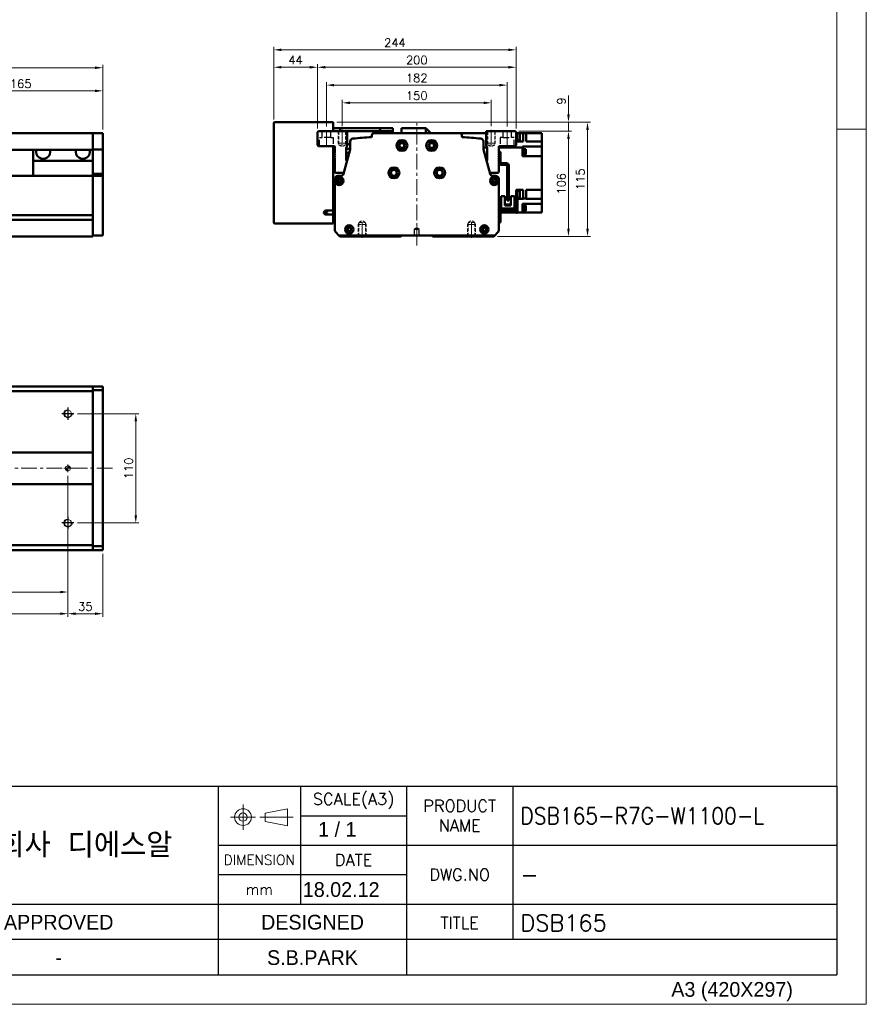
# Model space of a CAD drawing. Header units: millimetres. Extents: x 46891 to 51038, y 6223 to 10291.
# Tile 6 of 7: x 50186 to 51038, y 8529 to 9520. Entities that reach past the tile are written whole.
import ezdxf
from ezdxf.enums import TextEntityAlignment as Align

# ---------------------------------------------------------------- set-up
doc = ezdxf.new("R2010")
doc.units = ezdxf.units.MM
doc.header["$LTSCALE"] = 0.5
for name, pattern in [('CENTER', [50.8, 31.75, -6.35, 6.35, -6.35]), ('HIDDEN', [9.525, 6.35, -3.175]), ('HIDDENX2', [19.05, 12.7, -6.35])]:
    doc.linetypes.add(name, pattern=pattern)
doc.layers.get('0').update_dxf_attribs({"lineweight": 20})
doc.layers.add('1', color=1, linetype='CENTER', lineweight=13)
doc.layers.add('외형선(ISO)', color=7, linetype='Continuous', lineweight=50)
for name, color, linetype in [('2', 2, 'HIDDENX2'), ('3', 3, 'Continuous'), ('C', 1, 'CENTER'), ('DIM', 4, 'Continuous')]:
    doc.layers.add(name, color=color, linetype=linetype)
doc.styles.add('ACISOGDT', font='amgdt.shx')
doc.styles.add('DSR TEXT', font='romans.shx', dxfattribs={"bigfont": 'whgtxt.shx'})
doc.styles.get("Standard").update_dxf_attribs({"font": 'romans.shx', "bigfont": 'whgtxt.shx'})
doc.dimstyles.new('DSR', dxfattribs={"dimscale": 2, "dimtxt": 3, "dimasz": 3, "dimexe": 0.5, "dimexo": 0.5, "dimgap": 0.5, "dimtad": 1, "dimdsep": 46, "dimtxsty": 'Standard', "dimcen": 2.5, "dimclrd": 4, "dimclre": 4, "dimclrt": 2, "dimadec": 0, "dimazin": 2, "dimtfac": 1, "dimtmove": 0, "dimatfit": 3, "dimfxl": 0, "dimlwd": -1, "dimlwe": -1, "dimarcsym": 0})

# ---------------------------------------------------------------- blocks, each defined once
blk = doc.blocks.new('A$C13F00394')
for p, q in [((109.11, 28.14), (105.34, 27.43)), ((105.34, 27.43), (105.34, 26.01)), ((109.11, 25.3), (109.11, 28.14)), ((105.34, 26.01), (109.11, 25.3))]:
    blk.add_line(p, q)
for radius in [1.42, 0.71]:
    blk.add_circle((101.56, 26.76), radius)
at = {"layer": '1'}
for p, q in [((101.56, 28.89), (101.56, 24.63)), ((103.69, 26.76), (99.44, 26.76)), ((104.41, 26.76), (110.04, 26.76))]:
    blk.add_line(p, q, dxfattribs=at)
at = {"layer": '3'}
for p, q in [((0, 32), (202.32, 32)), ((97.32, 32), (97.32, 12)), ((111.32, 32), (111.32, 12)), ((129.32, 32), (129.32, 0)), ((147.32, 32), (147.32, 6)), ((202.32, 32), (202.32, 0)), ((111.32, 27), (129.32, 27)), ((97.32, 22), (202.32, 22)), ((97.32, 17), (129.32, 17)), ((0, 12), (129.32, 12)), ((97.32, 12), (97.32, 0)), ((129.32, 12), (202.32, 12)), ((97.32, 6), (43.43, 6)), ((129.32, 6), (97.32, 6)), ((202.32, 6), (129.32, 6)), ((0, 0), (202.32, 0))]:
    blk.add_line(p, q, dxfattribs=at)
at = {"color": 7, "style": 'ACISOGDT'}
for s, p in [('APPROVED', (70.28, 8.93)), ('DESIGNED', (113.35, 8.93))]:
    blk.add_text(s, height=2.5, dxfattribs=at).set_placement(p, align=Align.MIDDLE_CENTER)
at = {"color": 7, "attachment_point": 5, "style": 'DSR TEXT'}
for s, insert, char_height in [('SCALE(A3)', (120.32, 29.5), 2), ('PRODUCT\\PNAME', (138.32, 27), 2), ('주식회사 디에스알', (70.37, 22), 4.2), ('DIMENSION', (104.32, 19.5), 1.7), ('DATE', (120.32, 19.5), 2), ('DWG.NO', (138.32, 17), 2), ('mm', (104.32, 14.5), 1.8), ('TITLE', (138.32, 8.83), 2)]:
    blk.add_mtext(s, dxfattribs=dict(at, insert=insert, char_height=char_height))
blk = doc.blocks.new('A$C1C1952E1')
at = {"color": 1}
blk.add_lwpolyline([(0, 0), (420, 0), (420, 297), (0, 297)], close=True, dxfattribs=at)
at = {"color": 3}
blk.add_lwpolyline([(5, 5), (415, 5), (415, 292), (5, 292)], close=True, dxfattribs=at)
at = {"color": 7, "style": 'ACISOGDT'}
blk.add_text('A3 (420X297)', height=2.5, dxfattribs=at).set_placement((386.91, 1.28))
blk = doc.blocks.new('*D79')
at = {"color": 1, "linetype": 'ByBlock'}
for p, q in [((50104.5, 9421.41), (50104.5, 9451.32)), ((50112.3, 9448.32), (50261.7, 9448.32)), ((50269.5, 9409.41), (50269.5, 9451.32))]:
    blk.add_line(p, q, dxfattribs=at)
at = {"color": 1}
for points in [[(50112.3, 9449.62), (50112.3, 9447.02), (50104.5, 9448.32)], [(50261.7, 9449.62), (50261.7, 9447.02), (50269.5, 9448.32)]]:
    blk.add_solid(points, dxfattribs=at)
at = {"layer": 'Defpoints', "color": 0}
for p in [(50269.5, 9448.32), (50104.5, 9417.81), (50269.5, 9405.81)]:
    blk.add_point(p, dxfattribs=at)
at = {"color": 3, "insert": (50187, 9455.52), "char_height": 8.4, "attachment_point": 5, "style": 'DSR TEXT'}
blk.add_mtext('165', dxfattribs=at)
blk = doc.blocks.new('*D80')
at = {"color": 1, "linetype": 'ByBlock'}
for p, q in [((48799.5, 9409.41), (48799.5, 9474.57)), ((50269.5, 9409.41), (50269.5, 9474.57)), ((50261.7, 9471.57), (48807.3, 9471.57))]:
    blk.add_line(p, q, dxfattribs=at)
at = {"color": 1}
for points in [[(48807.3, 9472.87), (48807.3, 9470.27), (48799.5, 9471.57)], [(50261.7, 9472.87), (50261.7, 9470.27), (50269.5, 9471.57)]]:
    blk.add_solid(points, dxfattribs=at)
at = {"layer": 'Defpoints', "color": 0}
for p in [(48799.5, 9471.57), (48799.5, 9405.81), (50269.5, 9405.81)]:
    blk.add_point(p, dxfattribs=at)
at = {"color": 3, "insert": (49534.5, 9478.77), "char_height": 8.4, "attachment_point": 5, "style": 'DSR TEXT'}
blk.add_mtext('1470', dxfattribs=at)
blk = doc.blocks.new('A$C33E56CC6')
h = blk.add_hatch()
h.set_pattern_fill('ANSI31', color=256, style=0)
h.set_pattern_definition([(45, (-7065.45672, -6508.5399), (-0.0883883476, 0.0883883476), [])])
h.paths.add_polyline_path([(4, 6.5, 0.414214), (1.5, 4), (4, 4)])
h.paths.add_polyline_path([(6.5, 4), (4, 4), (4, 1.5, 0.414214)])
blk.add_circle((4, 4), 2.5)
at = {"layer": '1'}
for p, q in [((0, 4), (8, 4)), ((4, 0), (4, 8))]:
    blk.add_line(p, q, dxfattribs=at)
blk = doc.blocks.new('tap8')
blk.add_circle((0, 0), 3.4)
at = {"layer": 'C', "color": 1, "linetype": 'CENTER'}
for p, q in [((-6.05, 0), (6.05, 0)), ((0, -6.05), (0, 6.05))]:
    blk.add_line(p, q, dxfattribs=at)
at = {"layer": 'DIM', "color": 3}
blk.add_arc((0, 0), 4, 263.84551, 189.43144, dxfattribs=at)
blk = doc.blocks.new('A$C1E181772')
at = {"layer": '외형선(ISO)'}
for p, q in [((17.4, 71), (17.4, 59.6)), ((19, 71), (17.4, 71)), ((11.1, 59.6), (16.9, 59.6)), ((17.4, 59.6), (18.94, 59.6)), ((9, 22), (9, 57.5)), ((10.6, 57.5), (10.6, 22)), ((16.9, 58), (11.1, 58)), ((1.6, 25), (0, 25)), ((0, 22), (0, 25)), ((0, 22), (0, 12)), ((1.6, 25), (1.6, 22)), ((1.6, 12.1), (1.6, 22)), ((3.3, 26.5), (3.3, 14.1)), ((7, 26.5), (3.3, 26.5)), ((7, 17.1), (7, 26.5)), ((10.6, 22), (9, 22)), ((16.7, 26.5), (13, 26.5)), ((13, 26.5), (13, 17.1)), ((16.7, 14.1), (16.7, 26.5)), ((2, 10), (16.9, 10)), ((17, 11.6), (2.1, 11.6)), ((3.3, 11.6), (3.3, 14.1)), ((5.3, 14.1), (3.3, 14.1)), ((14.7, 14.1), (5.3, 14.1)), ((7, 18.1), (13, 18.1)), ((13, 17.8), (7, 17.8)), ((7, 17.1), (13, 17.1)), ((16.7, 14.1), (14.7, 14.1)), ((16.7, 14.1), (16.7, 11.6)), ((17.4, 9.5), (17.4, 3)), ((17.4, 0), (17.4, 3)), ((17.4, 0), (19, 0))]:
    blk.add_line(p, q, dxfattribs=at)
for centre, radius, start, end in [((11.1, 57.5), 2.1, 90, 180), ((16.9, 60.1), 0.5, 270, 0), ((16.9, 60.1), 2.1, 270, 346.22585), ((11.1, 57.5), 0.5, 90, 180), ((2, 12), 2, 179.99989, 269.99989), ((2.1, 12.1), 0.5, 179.99989, 269.99989), ((16.9, 9.5), 0.5, 359.99989, 89.99989), ((17, 9.6), 2, 0.24541, 89.99989)]:
    blk.add_arc(centre, radius, start, end, dxfattribs=at)
blk = doc.blocks.new('*D83')
at = {"color": 1, "linetype": 'ByBlock'}
for p, q in [((50510.62, 9412.85), (50510.62, 9439.25)), ((50652.82, 9436.25), (50518.42, 9436.25)), ((50660.62, 9412.85), (50660.62, 9439.25))]:
    blk.add_line(p, q, dxfattribs=at)
at = {"color": 1}
for points in [[(50518.42, 9437.55), (50518.42, 9434.95), (50510.62, 9436.25)], [(50652.82, 9437.55), (50652.82, 9434.95), (50660.62, 9436.25)]]:
    blk.add_solid(points, dxfattribs=at)
at = {"layer": 'Defpoints', "color": 0}
for p in [(50510.62, 9436.25), (50510.62, 9409.25), (50660.62, 9409.25)]:
    blk.add_point(p, dxfattribs=at)
at = {"color": 3, "insert": (50585.62, 9443.45), "char_height": 8.4, "attachment_point": 5, "style": 'DSR TEXT'}
blk.add_mtext('150', dxfattribs=at)
blk = doc.blocks.new('*D84')
at = {"color": 1, "linetype": 'ByBlock'}
for p, q in [((50494.62, 9412.41), (50494.62, 9457.07)), ((50668.82, 9454.07), (50502.42, 9454.07)), ((50676.62, 9412.41), (50676.62, 9457.07))]:
    blk.add_line(p, q, dxfattribs=at)
at = {"color": 1}
for points in [[(50502.42, 9455.37), (50502.42, 9452.77), (50494.62, 9454.07)], [(50668.82, 9455.37), (50668.82, 9452.77), (50676.62, 9454.07)]]:
    blk.add_solid(points, dxfattribs=at)
at = {"layer": 'Defpoints', "color": 0}
for p in [(50494.62, 9454.07), (50494.62, 9408.81), (50676.62, 9408.81)]:
    blk.add_point(p, dxfattribs=at)
at = {"color": 3, "insert": (50585.62, 9461.27), "char_height": 8.4, "attachment_point": 5, "style": 'DSR TEXT'}
blk.add_mtext('182', dxfattribs=at)
blk = doc.blocks.new('*D85')
at = {"color": 1, "linetype": 'ByBlock'}
for p, q in [((50485.62, 9410.41), (50485.62, 9475.08)), ((50685.62, 9410.41), (50685.62, 9475.08)), ((50677.82, 9472.08), (50493.42, 9472.08))]:
    blk.add_line(p, q, dxfattribs=at)
at = {"color": 1}
for points in [[(50493.42, 9473.38), (50493.42, 9470.78), (50485.62, 9472.08)], [(50677.82, 9473.38), (50677.82, 9470.78), (50685.62, 9472.08)]]:
    blk.add_solid(points, dxfattribs=at)
at = {"layer": 'Defpoints', "color": 0}
for p in [(50485.62, 9472.08), (50485.62, 9406.81), (50685.62, 9406.81)]:
    blk.add_point(p, dxfattribs=at)
at = {"color": 3, "insert": (50585.62, 9479.28), "char_height": 8.4, "attachment_point": 5, "style": 'DSR TEXT'}
blk.add_mtext('200', dxfattribs=at)
blk = doc.blocks.new('*D86')
at = {"color": 1, "linetype": 'ByBlock'}
for p, q in [((50441.62, 9419.41), (50441.62, 9475.08)), ((50485.62, 9410.41), (50485.62, 9475.08)), ((50477.82, 9472.08), (50449.42, 9472.08))]:
    blk.add_line(p, q, dxfattribs=at)
at = {"color": 1}
for points in [[(50449.42, 9473.38), (50449.42, 9470.78), (50441.62, 9472.08)], [(50477.82, 9473.38), (50477.82, 9470.78), (50485.62, 9472.08)]]:
    blk.add_solid(points, dxfattribs=at)
at = {"layer": 'Defpoints', "color": 0}
for p in [(50441.62, 9472.08), (50441.62, 9415.81), (50485.62, 9406.81)]:
    blk.add_point(p, dxfattribs=at)
at = {"color": 3, "insert": (50463.62, 9479.28), "char_height": 8.4, "attachment_point": 5, "style": 'DSR TEXT'}
blk.add_mtext('44', dxfattribs=at)
blk = doc.blocks.new('*D87')
at = {"color": 1, "linetype": 'ByBlock'}
for p, q in [((50441.62, 9419.41), (50441.62, 9492.61)), ((50449.42, 9489.61), (50677.82, 9489.61)), ((50685.62, 9410.41), (50685.62, 9492.61))]:
    blk.add_line(p, q, dxfattribs=at)
at = {"color": 1}
for points in [[(50449.42, 9490.91), (50449.42, 9488.31), (50441.62, 9489.61)], [(50677.82, 9490.91), (50677.82, 9488.31), (50685.62, 9489.61)]]:
    blk.add_solid(points, dxfattribs=at)
at = {"layer": 'Defpoints', "color": 0}
for p in [(50685.62, 9489.61), (50441.62, 9415.81), (50685.62, 9406.81)]:
    blk.add_point(p, dxfattribs=at)
at = {"color": 3, "insert": (50563.62, 9496.81), "char_height": 8.4, "attachment_point": 5, "style": 'DSR TEXT'}
blk.add_mtext('244', dxfattribs=at)
blk = doc.blocks.new('*D88')
at = {"color": 1, "linetype": 'ByBlock'}
for p, q in [((50688.22, 9407.81), (50741.29, 9407.81)), ((50738.29, 9400.01), (50738.29, 9309.61)), ((50666.72, 9301.81), (50741.29, 9301.81))]:
    blk.add_line(p, q, dxfattribs=at)
at = {"color": 1}
for points in [[(50736.99, 9400.01), (50739.59, 9400.01), (50738.29, 9407.81)], [(50736.99, 9309.61), (50739.59, 9309.61), (50738.29, 9301.81)]]:
    blk.add_solid(points, dxfattribs=at)
at = {"layer": 'Defpoints', "color": 0}
for p in [(50684.62, 9407.81), (50663.12, 9301.81), (50738.29, 9301.81)]:
    blk.add_point(p, dxfattribs=at)
at = {"color": 3, "insert": (50731.09, 9354.81), "char_height": 8.4, "attachment_point": 5, "rotation": 90, "style": 'DSR TEXT'}
blk.add_mtext('106', dxfattribs=at)
blk = doc.blocks.new('*D89')
at = {"color": 1, "linetype": 'ByBlock'}
for p, q in [((50738.29, 9424.61), (50738.29, 9443.61)), ((50505.22, 9416.81), (50741.29, 9416.81)), ((50738.29, 9407.81), (50738.29, 9416.81)), ((50688.22, 9407.81), (50741.29, 9407.81)), ((50738.29, 9400.01), (50738.29, 9392.21))]:
    blk.add_line(p, q, dxfattribs=at)
at = {"color": 1}
for points in [[(50736.99, 9424.61), (50739.59, 9424.61), (50738.29, 9416.81)], [(50736.99, 9400.01), (50739.59, 9400.01), (50738.29, 9407.81)]]:
    blk.add_solid(points, dxfattribs=at)
at = {"layer": 'Defpoints', "color": 0}
for p in [(50501.62, 9416.81), (50738.29, 9416.81), (50684.62, 9407.81)]:
    blk.add_point(p, dxfattribs=at)
at = {"color": 3, "insert": (50731.09, 9438.01), "char_height": 8.4, "attachment_point": 5, "rotation": 90, "style": 'DSR TEXT'}
blk.add_mtext('9', dxfattribs=at)
blk = doc.blocks.new('*D90')
at = {"color": 1, "linetype": 'ByBlock'}
for p, q in [((50505.22, 9416.81), (50760.48, 9416.81)), ((50757.48, 9409.01), (50757.48, 9309.61)), ((50666.72, 9301.81), (50760.48, 9301.81))]:
    blk.add_line(p, q, dxfattribs=at)
at = {"color": 1}
for points in [[(50756.18, 9409.01), (50758.78, 9409.01), (50757.48, 9416.81)], [(50756.18, 9309.61), (50758.78, 9309.61), (50757.48, 9301.81)]]:
    blk.add_solid(points, dxfattribs=at)
at = {"layer": 'Defpoints', "color": 0}
for p in [(50501.62, 9416.81), (50663.12, 9301.81), (50757.48, 9301.81)]:
    blk.add_point(p, dxfattribs=at)
at = {"color": 3, "insert": (50750.28, 9359.31), "char_height": 8.4, "attachment_point": 5, "rotation": 90, "style": 'DSR TEXT'}
blk.add_mtext('115', dxfattribs=at)
blk = doc.blocks.new('*D92')
at = {"color": 1, "linetype": 'ByBlock'}
for p, q in [((48834.5, 9003.78), (48834.5, 8919.12)), ((50234.5, 9003.78), (50234.5, 8919.12)), ((48842.3, 8922.12), (50226.7, 8922.12))]:
    blk.add_line(p, q, dxfattribs=at)
at = {"color": 1}
for points in [[(48842.3, 8923.42), (48842.3, 8920.82), (48834.5, 8922.12)], [(50226.7, 8923.42), (50226.7, 8920.82), (50234.5, 8922.12)]]:
    blk.add_solid(points, dxfattribs=at)
at = {"layer": 'Defpoints', "color": 0}
for p in [(48834.5, 9007.38), (50234.5, 9007.38), (50234.5, 8922.12)]:
    blk.add_point(p, dxfattribs=at)
at = {"color": 3, "insert": (49534.5, 8929.32), "char_height": 8.4, "attachment_point": 5, "style": 'DSR TEXT'}
blk.add_mtext('14X100PITCH=1400', dxfattribs=at)
blk = doc.blocks.new('*D93')
at = {"color": 1, "linetype": 'ByBlock'}
for p, q in [((50234.5, 9003.78), (50234.5, 8919.12)), ((50269.5, 8982.33), (50269.5, 8919.12)), ((50242.3, 8922.12), (50261.7, 8922.12))]:
    blk.add_line(p, q, dxfattribs=at)
at = {"color": 1}
for points in [[(50242.3, 8923.42), (50242.3, 8920.82), (50234.5, 8922.12)], [(50261.7, 8923.42), (50261.7, 8920.82), (50269.5, 8922.12)]]:
    blk.add_solid(points, dxfattribs=at)
at = {"layer": 'Defpoints', "color": 0}
for p in [(50234.5, 9007.38), (50269.5, 8985.93), (50269.5, 8922.12)]:
    blk.add_point(p, dxfattribs=at)
at = {"color": 3, "insert": (50252, 8929.32), "char_height": 8.4, "attachment_point": 5, "style": 'DSR TEXT'}
blk.add_mtext('35', dxfattribs=at)
blk = doc.blocks.new('*D94')
at = {"color": 1, "linetype": 'ByBlock'}
for p, q in [((48834.5, 9060.83), (48834.5, 8940.93)), ((50234.5, 9060.83), (50234.5, 8940.93)), ((48842.3, 8943.93), (50226.7, 8943.93))]:
    blk.add_line(p, q, dxfattribs=at)
at = {"color": 1}
for points in [[(48842.3, 8945.23), (48842.3, 8942.63), (48834.5, 8943.93)], [(50226.7, 8945.23), (50226.7, 8942.63), (50234.5, 8943.93)]]:
    blk.add_solid(points, dxfattribs=at)
at = {"layer": 'Defpoints', "color": 0}
for p in [(48834.5, 9064.43), (50234.5, 9064.43), (50234.5, 8943.93)]:
    blk.add_point(p, dxfattribs=at)
at = {"color": 3, "insert": (49534.5, 8951.13), "char_height": 8.4, "attachment_point": 5, "style": 'DSR TEXT'}
blk.add_mtext('1400%%P0.02', dxfattribs=at)
blk = doc.blocks.new('*D96')
at = {"color": 1, "linetype": 'ByBlock'}
for p, q in [((50244.15, 9123.43), (50305.79, 9123.43)), ((50302.79, 9021.23), (50302.79, 9115.63)), ((50244.15, 9013.43), (50305.79, 9013.43))]:
    blk.add_line(p, q, dxfattribs=at)
at = {"color": 1}
for points in [[(50301.48, 9115.63), (50304.09, 9115.63), (50302.79, 9123.43)], [(50301.48, 9021.23), (50304.09, 9021.23), (50302.79, 9013.43)]]:
    blk.add_solid(points, dxfattribs=at)
at = {"layer": 'Defpoints', "color": 0}
for p in [(50240.55, 9123.43), (50302.79, 9123.43), (50240.55, 9013.43)]:
    blk.add_point(p, dxfattribs=at)
at = {"color": 3, "insert": (50295.59, 9068.43), "char_height": 8.4, "attachment_point": 5, "rotation": 90, "style": 'DSR TEXT'}
blk.add_mtext('110', dxfattribs=at)

msp = doc.modelspace()

# ---------------------------------------------------------------- linework, layer by layer
at = {"color": 2, "linetype": 'HIDDEN'}
for p, q in [((50506.61615, 9407.81317), (50506.61615, 9395.81317)), ((50507.21615, 9407.21317), (50506.61615, 9407.81317)), ((50507.21615, 9407.21317), (50514.01615, 9407.21317)), ((50507.21615, 9407.21317), (50507.21615, 9393.81317)), ((50514.01615, 9407.21317), (50514.61615, 9407.81317)), ((50514.01615, 9407.21317), (50514.01615, 9393.81317)), ((50514.61615, 9407.81317), (50514.61615, 9395.81317)), ((50656.61615, 9407.81317), (50656.61615, 9395.81317)), ((50657.21615, 9407.21317), (50656.61615, 9407.81317)), ((50657.21615, 9407.21317), (50664.01615, 9407.21317)), ((50657.21615, 9407.21317), (50657.21615, 9393.81317)), ((50664.01615, 9407.21317), (50664.61615, 9407.81317)), ((50664.01615, 9407.21317), (50664.01615, 9393.81317)), ((50664.61615, 9407.81317), (50664.61615, 9395.81317)), ((50506.61615, 9395.81317), (50514.61615, 9395.81317)), ((50506.61615, 9395.81317), (50507.21615, 9394.77393)), ((50514.61615, 9395.81317), (50514.01615, 9394.77393)), ((50656.61615, 9395.81317), (50664.61615, 9395.81317)), ((50656.61615, 9395.81317), (50657.21615, 9394.77393)), ((50664.61615, 9395.81317), (50664.01615, 9394.77393)), ((50507.21615, 9393.81317), (50514.01615, 9393.81317)), ((50507.21615, 9393.81317), (50510.61615, 9391.85017)), ((50514.01615, 9393.81317), (50510.61615, 9391.85017)), ((50657.21615, 9393.81317), (50664.01615, 9393.81317)), ((50657.21615, 9393.81317), (50660.61615, 9391.85017)), ((50664.01615, 9393.81317), (50660.61615, 9391.85017)), ((50527.21615, 9315.81317), (50530.61615, 9317.77616)), ((50527.21615, 9315.81317), (50534.01615, 9315.81317)), ((50527.21615, 9302.41317), (50527.21615, 9315.81317)), ((50534.01615, 9315.81317), (50530.61615, 9317.77616)), ((50534.01615, 9302.41317), (50534.01615, 9315.81317)), ((50637.21615, 9315.81317), (50640.61615, 9317.77616)), ((50644.01615, 9315.81317), (50637.21615, 9315.81317)), ((50637.21615, 9302.41317), (50637.21615, 9315.81317)), ((50644.01615, 9315.81317), (50640.61615, 9317.77616)), ((50644.01615, 9302.41317), (50644.01615, 9315.81317)), ((50526.61615, 9313.81317), (50527.21615, 9314.8524)), ((50526.61615, 9313.81317), (50534.61615, 9313.81317)), ((50526.61615, 9301.81317), (50526.61615, 9313.81317)), ((50534.61615, 9313.81317), (50534.01615, 9314.8524)), ((50534.61615, 9301.81317), (50534.61615, 9313.81317)), ((50636.61615, 9313.81317), (50637.21615, 9314.8524)), ((50644.61615, 9313.81317), (50636.61615, 9313.81317)), ((50636.61615, 9301.81317), (50636.61615, 9313.81317)), ((50644.61615, 9313.81317), (50644.01615, 9314.8524)), ((50644.61615, 9301.81317), (50644.61615, 9313.81317)), ((50527.21615, 9302.41317), (50526.61615, 9301.81317)), ((50527.21615, 9302.41317), (50534.01615, 9302.41317)), ((50534.01615, 9302.41317), (50534.61615, 9301.81317)), ((50637.21615, 9302.41317), (50636.61615, 9301.81317)), ((50644.01615, 9302.41317), (50637.21615, 9302.41317)), ((50644.01615, 9302.41317), (50644.61615, 9301.81317))]:
    msp.add_line(p, q, dxfattribs=at)
at = {"color": 1, "linetype": 'CENTER'}
for p, q in [((50510.61615, 9409.24871), (50510.61615, 9390.68401)), ((50660.61615, 9409.24871), (50660.61615, 9390.68401)), ((50530.61615, 9300.37762), (50530.61615, 9318.94232)), ((50640.61615, 9300.37762), (50640.61615, 9318.94232))]:
    msp.add_line(p, q, dxfattribs=at)
at = {"color": 1}
msp.add_line((51038.06932, 9409.88267), (51008.40982, 9409.88267), dxfattribs=at)
at = {"layer": '1'}
for p, q in [((50585.61615, 9292.81317), (50585.61615, 9415.81317)), ((50494.61615, 9391.81317), (50494.61615, 9408.81317)), ((50676.61615, 9391.81317), (50676.61615, 9408.81317)), ((50279.50234, 9068.42724), (48789.50234, 9068.42724))]:
    msp.add_line(p, q, dxfattribs=at)
at = {"layer": '2'}
for p, q in [((50490.36615, 9401.31317), (50490.36615, 9407.81317)), ((50498.86615, 9407.81317), (50498.86615, 9401.31317)), ((50672.36615, 9407.81317), (50672.36615, 9401.31317)), ((50680.86615, 9401.31317), (50680.86615, 9407.81317)), ((50487.61615, 9401.31317), (50490.36615, 9401.31317)), ((50487.61615, 9392.81317), (50487.61615, 9401.31317)), ((50498.86615, 9401.31317), (50490.36615, 9401.31317)), ((50498.86615, 9401.31317), (50501.61615, 9401.31317)), ((50501.61615, 9401.31317), (50501.61615, 9392.81317)), ((50672.36615, 9401.31317), (50669.61615, 9401.31317)), ((50669.61615, 9401.31317), (50669.61615, 9392.81317)), ((50672.36615, 9401.31317), (50680.86615, 9401.31317)), ((50683.61615, 9401.31317), (50680.86615, 9401.31317)), ((50683.61615, 9392.81317), (50683.61615, 9401.31317)), ((50585.61615, 9310.31532), (50583.11615, 9308.81317)), ((50583.11615, 9308.81317), (50583.11615, 9302.81316)), ((50588.11615, 9308.81317), (50583.11615, 9308.81317)), ((50588.11615, 9308.81317), (50585.61615, 9310.31532)), ((50588.11615, 9302.81316), (50588.11615, 9308.81317))]:
    msp.add_line(p, q, dxfattribs=at)
at = {"layer": '3'}
for p in [(51008.40982, 8748.47582), (49808.28287, 8558.65502)]:
    msp.add_line(p, (51008.40982, 8558.65502), dxfattribs=at)
at = {"layer": '외형선(ISO)'}
for p, q in [((50441.61615, 9315.81317), (50441.61615, 9415.81317)), ((50442.61615, 9416.81317), (50501.61615, 9416.81317)), ((50501.61615, 9415.81317), (50501.61615, 9416.81317)), ((50501.61615, 9407.81317), (50501.61615, 9415.81317)), ((50259.50234, 9405.81317), (49079.50234, 9405.81317)), ((50259.50234, 9405.81317), (50259.50234, 9403.81317)), ((50259.50234, 9405.81317), (50269.50234, 9405.81317)), ((50259.50234, 9403.81317), (50259.50234, 9405.81317)), ((50269.50234, 9403.81317), (50269.50234, 9405.81317)), ((50485.61615, 9406.81317), (50486.61615, 9407.81317)), ((50485.61615, 9393.81317), (50485.61615, 9406.81317)), ((50486.61615, 9407.81317), (50515.61615, 9407.81317)), ((50501.61615, 9410.81317), (50508.61615, 9410.81317)), ((50508.61615, 9410.81317), (50508.61615, 9407.81317)), ((50548.61615, 9410.81317), (50508.61615, 9410.81317)), ((50508.61615, 9407.86538), (50548.61615, 9407.86538)), ((50515.61615, 9407.81317), (50515.61615, 9393.1377)), ((50542.38875, 9405.81317), (50628.84356, 9405.81317)), ((50548.61615, 9407.86538), (50548.61615, 9410.81317)), ((50548.61615, 9410.81317), (50548.61615, 9407.86538)), ((50548.61615, 9410.81317), (50561.61615, 9410.81317)), ((50548.61615, 9405.81317), (50548.61615, 9407.86538)), ((50548.61615, 9405.81317), (50548.61615, 9407.86538)), ((50548.61615, 9407.86538), (50561.61615, 9407.86538)), ((50561.61615, 9410.81317), (50561.61615, 9407.86538)), ((50561.61615, 9407.86538), (50561.61615, 9405.81317)), ((50570.16615, 9410.81317), (50570.16615, 9405.81317)), ((50570.16615, 9410.81317), (50594.61615, 9410.81317)), ((50594.61615, 9405.81317), (50594.61615, 9410.81317)), ((50599.61615, 9405.81317), (50594.61615, 9410.81317)), ((50655.61615, 9405.81317), (50628.84356, 9405.81317)), ((50655.61615, 9393.1377), (50655.61615, 9407.81317)), ((50655.61615, 9407.81317), (50684.61615, 9407.81317)), ((50684.61615, 9407.81317), (50685.61615, 9406.81317)), ((50685.61615, 9406.81317), (50685.61615, 9393.81317)), ((50685.61615, 9406.03306), (50686.61615, 9406.03306)), ((50686.61615, 9398.43306), (50686.61615, 9406.03306)), ((50687.61615, 9405.81317), (50686.61615, 9405.81317)), ((50686.61615, 9405.73306), (50689.21615, 9405.73306)), ((50687.61615, 9405.81317), (50692.61615, 9405.81317)), ((50687.61615, 9405.81317), (50687.61615, 9405.73306)), ((50689.21615, 9398.73306), (50689.21615, 9405.73306)), ((50692.61615, 9405.81317), (50695.61615, 9405.81317)), ((50692.61615, 9405.81317), (50692.61615, 9397.41317)), ((50711.61615, 9405.81317), (50695.61615, 9405.81317)), ((50695.61615, 9397.41317), (50695.61615, 9405.81317)), ((50711.61615, 9401.41317), (50711.61615, 9405.81317)), ((50259.50234, 9402.30045), (50259.50234, 9403.81317)), ((50259.50234, 9403.81317), (50259.50234, 9402.30045)), ((50259.50234, 9401.80147), (50259.50234, 9402.30045)), ((50259.50234, 9402.30045), (50259.50234, 9401.80147)), ((50259.50234, 9401.80147), (50259.50234, 9400.26088)), ((50259.50234, 9400.26088), (50259.50234, 9401.80147)), ((50259.50234, 9400.26088), (50259.50234, 9397.27629)), ((50259.50234, 9397.27629), (50259.50234, 9400.26088)), ((50259.50234, 9389.49884), (50259.50234, 9397.27629)), ((50259.50234, 9397.27629), (50259.50234, 9389.49884)), ((50269.50234, 9403.81317), (50269.50234, 9402.30045)), ((50269.50234, 9402.30045), (50269.50234, 9401.80147)), ((50269.50234, 9400.26088), (50269.50234, 9401.80147)), ((50269.50234, 9397.27629), (50269.50234, 9400.26088)), ((50269.50234, 9397.27629), (50269.50234, 9389.49884)), ((50515.61615, 9394.66817), (50518.61615, 9394.66817)), ((50518.61615, 9389.49884), (50518.61615, 9397.27629)), ((50540.38875, 9402.30045), (50540.38875, 9403.81317)), ((50630.84356, 9403.81317), (50630.84356, 9402.30045)), ((50652.61615, 9397.27629), (50652.61615, 9389.49884)), ((50685.61615, 9398.43306), (50686.61615, 9398.43306)), ((50687.61615, 9397.3741), (50685.61615, 9397.3741)), ((50686.61615, 9398.73306), (50689.21615, 9398.73306)), ((50687.61615, 9397.41317), (50687.61615, 9398.73306)), ((50687.61615, 9397.41317), (50687.61615, 9397.3741)), ((50687.61615, 9397.41317), (50692.61615, 9397.41317)), ((50695.61615, 9397.41317), (50711.61615, 9397.41317)), ((50711.61615, 9401.41317), (50711.61615, 9397.41317)), ((50711.61615, 9397.25701), (50711.61615, 9397.41317)), ((50711.61615, 9397.25701), (50711.61615, 9392.18028)), ((50259.50234, 9388.81317), (49079.50234, 9388.81317)), ((50199.50234, 9388.81317), (50199.50234, 9377.81317)), ((50259.50234, 9389.13986), (50259.50234, 9389.49884)), ((50259.50234, 9364.73623), (50259.50234, 9389.13986)), ((50259.50234, 9389.13986), (50269.50234, 9389.13986)), ((50269.50234, 9389.49884), (50269.50234, 9389.13986)), ((50269.50234, 9389.13986), (50269.50234, 9364.73623)), ((50486.61615, 9392.81317), (50485.61615, 9393.81317)), ((50502.11615, 9392.81317), (50486.61615, 9392.81317)), ((50501.61615, 9327.81317), (50501.61615, 9392.81317)), ((50503.11615, 9385.31317), (50503.11615, 9391.81317)), ((50503.61615, 9384.81317), (50503.11615, 9385.31317)), ((50503.11615, 9384.31317), (50503.61615, 9384.81317)), ((50503.11615, 9383.31317), (50503.11615, 9384.31317)), ((50511.85579, 9364.73623), (50518.5495, 9389.13986)), ((50514.61615, 9390.1377), (50514.61615, 9378.81317)), ((50518.61615, 9389.81317), (50514.61615, 9389.81317)), ((50514.61615, 9385.81317), (50517.63702, 9385.81317)), ((50652.61615, 9391.47935), (50656.43279, 9391.47935)), ((50652.68281, 9389.13986), (50659.37652, 9364.73623)), ((50656.61615, 9378.81317), (50656.61615, 9390.1377)), ((50668.11615, 9385.31317), (50667.61615, 9384.81317)), ((50667.61615, 9384.81317), (50668.11615, 9384.31317)), ((50668.11615, 9391.81317), (50668.11615, 9385.31317)), ((50668.11615, 9391.47935), (50692.11615, 9391.47935)), ((50668.11615, 9384.31317), (50668.11615, 9383.31317)), ((50684.61615, 9392.81317), (50669.11615, 9392.81317)), ((50685.61615, 9393.81317), (50684.61615, 9392.81317)), ((50692.11615, 9392.18028), (50711.61615, 9392.18028)), ((50692.11615, 9392.18028), (50692.11615, 9392.14583)), ((50692.11615, 9391.47935), (50692.11615, 9392.14583)), ((50692.11615, 9391.47935), (50692.11615, 9382.51317)), ((50692.61615, 9390.01174), (50692.11615, 9390.01174)), ((50692.61615, 9384.01174), (50692.61615, 9390.01174)), ((50693.31615, 9389.96174), (50692.61615, 9389.96174)), ((50693.31615, 9384.06174), (50693.31615, 9389.96174)), ((50695.31615, 9389.76174), (50693.31615, 9389.76174)), ((50695.31615, 9384.26174), (50693.31615, 9384.26174)), ((50695.31615, 9384.26174), (50695.31615, 9389.76174)), ((50711.61615, 9387.01317), (50711.61615, 9392.18028)), ((50711.61615, 9387.01317), (50711.61615, 9382.51317)), ((50199.50234, 9377.81317), (50259.50234, 9377.81317)), ((50199.50234, 9362.81317), (50199.50234, 9377.81317)), ((50503.61615, 9382.81317), (50503.11615, 9383.31317)), ((50503.11615, 9382.31317), (50503.61615, 9382.81317)), ((50503.11615, 9381.31317), (50503.11615, 9382.31317)), ((50503.61615, 9380.81317), (50503.11615, 9381.31317)), ((50503.11615, 9380.31317), (50503.61615, 9380.81317)), ((50503.11615, 9366.81317), (50503.11615, 9380.31317)), ((50668.11615, 9383.31317), (50667.61615, 9382.81317)), ((50667.61615, 9382.81317), (50668.11615, 9382.31317)), ((50668.11615, 9381.31317), (50667.61615, 9380.81317)), ((50667.61615, 9380.81317), (50668.11615, 9380.31317)), ((50668.11615, 9382.31317), (50668.11615, 9381.31317)), ((50668.11615, 9380.31317), (50668.11615, 9366.81317)), ((50692.61615, 9384.01174), (50692.11615, 9384.01174)), ((50692.11615, 9382.51317), (50711.61615, 9382.51317)), ((50693.31615, 9384.06174), (50692.61615, 9384.06174)), ((50711.61615, 9348.61317), (50711.61615, 9382.51317)), ((50259.50234, 9362.81317), (50259.50234, 9364.73623)), ((50259.50234, 9364.73623), (50269.50234, 9364.73623)), ((50269.50234, 9364.73623), (50269.50234, 9362.81317)), ((50510.61615, 9365.81317), (50504.11615, 9365.81317)), ((50667.11615, 9365.81317), (50660.61615, 9365.81317)), ((48809.50234, 9362.81317), (50259.50234, 9362.81317)), ((50259.50234, 9359.81317), (50259.50234, 9362.81317)), ((50259.50234, 9362.81317), (50259.50234, 9359.81317)), ((50259.50234, 9362.81317), (50269.50234, 9362.81317)), ((50259.50234, 9359.81317), (50259.50234, 9323.26317)), ((50259.50234, 9308.05581), (50259.50234, 9359.81317)), ((50269.50234, 9359.81317), (50269.50234, 9362.81317)), ((50269.50234, 9359.81317), (50269.50234, 9308.05581)), ((50503.11615, 9308.05581), (50503.11615, 9359.81317)), ((50506.11615, 9362.81317), (50509.05576, 9362.81317)), ((50662.17655, 9362.81317), (50665.11615, 9362.81317)), ((50668.11615, 9359.81317), (50668.11615, 9308.05581)), ((50687.61615, 9348.61459), (50685.61615, 9348.61459)), ((50685.61615, 9345.37647), (50685.61615, 9348.61459)), ((50685.61615, 9347.90255), (50686.61615, 9347.90255)), ((50685.61615, 9345.37647), (50685.61615, 9342.82862)), ((50686.61615, 9340.81336), (50686.61615, 9347.90255)), ((50686.61615, 9347.60255), (50689.21615, 9347.60255)), ((50687.61615, 9348.61459), (50687.61615, 9348.61317)), ((50687.61615, 9348.61317), (50692.61615, 9348.61317)), ((50687.61615, 9347.60255), (50687.61615, 9348.61317)), ((50689.21615, 9340.60255), (50689.21615, 9347.60255)), ((50692.61615, 9348.61317), (50692.61615, 9340.14698)), ((50711.61615, 9348.61317), (50695.61615, 9348.61317)), ((50695.61615, 9348.61317), (50695.61615, 9340.14698)), ((50711.61615, 9348.61317), (50711.61615, 9344.61317)), ((50668.11615, 9340.14698), (50670.41617, 9340.14698)), ((50674.11617, 9340.14698), (50676.51615, 9340.14698)), ((50678.11615, 9340.14698), (50680.11617, 9340.14698)), ((50683.81617, 9340.14698), (50685.51616, 9340.14698)), ((50685.61615, 9340.81336), (50685.61615, 9342.82862)), ((50687.11615, 9340.60255), (50689.21615, 9340.60255)), ((50687.11616, 9339.48853), (50687.61615, 9339.48853)), ((50687.61615, 9340.60255), (50687.61615, 9339.49122)), ((50687.61615, 9339.49122), (50687.61615, 9339.48853)), ((50687.61615, 9339.49122), (50692.61615, 9339.49122)), ((50692.61615, 9340.14698), (50695.61615, 9340.14698)), ((50692.61615, 9340.14698), (50692.61615, 9339.49122)), ((50695.61615, 9339.49122), (50695.61615, 9340.14698)), ((50695.61615, 9339.49122), (50711.61615, 9339.49122)), ((50711.61615, 9339.49122), (50711.61615, 9344.61317)), ((50711.61615, 9339.4805), (50711.61615, 9339.49122)), ((50711.61615, 9339.4805), (50711.61615, 9334.71317)), ((50501.61615, 9327.81317), (50494.11615, 9327.81317)), ((50501.61615, 9329.81317), (50503.11615, 9329.81317)), ((50501.61615, 9329.22082), (50503.11615, 9329.22082)), ((50501.61615, 9323.81317), (50501.61615, 9327.81317)), ((50668.11615, 9325.81317), (50692.11615, 9325.81317)), ((50685.61615, 9325.81317), (50685.61615, 9325.59327)), ((50685.61615, 9325.59327), (50686.61615, 9325.59327)), ((50686.61615, 9325.59327), (50686.61615, 9325.81317)), ((50692.11615, 9334.71317), (50711.61615, 9334.71317)), ((50692.11615, 9334.71317), (50692.11615, 9334.36932)), ((50692.11615, 9325.81317), (50692.11615, 9334.36932)), ((50692.61615, 9333.25223), (50692.11615, 9333.25223)), ((50692.61615, 9327.25223), (50692.11615, 9327.25223)), ((50692.11615, 9325.81317), (50711.61615, 9325.81317)), ((50692.61615, 9327.25223), (50692.61615, 9333.25223)), ((50693.31615, 9333.20223), (50692.61615, 9333.20223)), ((50693.31615, 9327.30223), (50692.61615, 9327.30223)), ((50693.31615, 9327.30223), (50693.31615, 9333.20223)), ((50695.31615, 9333.00223), (50693.31615, 9333.00223)), ((50695.31615, 9327.50223), (50693.31615, 9327.50223)), ((50695.31615, 9327.50223), (50695.31615, 9333.00223)), ((50711.61615, 9334.71317), (50711.61615, 9330.21317)), ((50711.61615, 9325.81317), (50711.61615, 9330.21317)), ((50117.49189, 9318.56317), (50259.50234, 9318.56317)), ((50117.50234, 9323.06317), (50259.50234, 9323.06317)), ((50259.50234, 9318.36317), (50259.50234, 9308.05581)), ((50494.11615, 9323.81317), (50501.61615, 9323.81317)), ((50501.61615, 9315.81317), (50501.61615, 9323.81317)), ((50501.61615, 9320.81317), (50503.11615, 9320.81317)), ((50501.61615, 9314.81317), (50501.61615, 9315.81317)), ((50259.50234, 9305.93449), (50259.50234, 9308.05581)), ((50259.50234, 9308.05581), (50259.50234, 9305.93449)), ((50259.50234, 9305.93449), (50259.50234, 9301.81317)), ((50259.50234, 9302.81316), (50259.50234, 9305.93449)), ((50269.50234, 9305.93449), (50269.50234, 9308.05581)), ((50269.50234, 9305.93449), (50269.50234, 9302.81316)), ((50501.61615, 9314.81317), (50442.61615, 9314.81317)), ((50507.11615, 9302.81317), (50503.99483, 9305.93449)), ((50667.23748, 9305.93449), (50664.11615, 9302.81316)), ((48809.50234, 9301.81317), (50259.50234, 9301.81317)), ((50259.50234, 9302.81316), (50269.50234, 9302.81316)), ((50508.11615, 9301.81317), (50507.11615, 9302.81317)), ((50664.11615, 9302.81316), (50507.11615, 9302.81317)), ((50569.61615, 9301.81317), (50508.11615, 9301.81317)), ((50570.46971, 9302.66672), (50569.61615, 9301.81317)), ((50601.61615, 9301.81317), (50600.7626, 9302.66672)), ((50663.11615, 9301.81317), (50601.61615, 9301.81317)), ((50664.11615, 9302.81316), (50663.11615, 9301.81317)), ((48809.50234, 9150.92724), (50259.50234, 9150.92724)), ((50259.50234, 9150.92724), (50259.50234, 9150.04856)), ((50259.50234, 9150.92724), (50269.50234, 9150.92724)), ((50259.50234, 9150.04856), (50259.50234, 9150.92724)), ((50259.50234, 9145.92724), (50259.50234, 9150.04856)), ((50259.50234, 9150.04856), (50259.50234, 9146.92724)), ((50269.50234, 9146.92724), (50259.50234, 9146.92724)), ((50269.50234, 9150.92724), (50269.50234, 9150.04856)), ((50269.50234, 9146.92724), (50269.50234, 9150.04856)), ((50269.50234, 8989.92724), (50269.50234, 9146.92724)), ((50259.50234, 9145.92724), (48809.50234, 9145.92724)), ((50259.50234, 9084.42724), (50259.50234, 9145.92724)), ((48809.50234, 9084.42724), (50259.50234, 9084.42724)), ((50259.50234, 9083.57369), (50259.50234, 9084.42724)), ((50259.50234, 9083.22013), (50259.50234, 9083.57369)), ((50259.50234, 9053.63435), (50259.50234, 9083.22013)), ((50259.50234, 9083.22013), (50259.50234, 9053.63435)), ((50259.50234, 9052.42724), (48809.50234, 9052.42724)), ((50259.50234, 9053.28079), (50259.50234, 9053.63435)), ((50259.50234, 9052.42724), (50259.50234, 9053.28079)), ((50259.50234, 8990.92724), (50259.50234, 9052.42724)), ((48809.50234, 8990.92724), (50259.50234, 8990.92724)), ((50259.50234, 8986.80592), (50259.50234, 8990.92724)), ((50259.50234, 8989.92724), (50269.50234, 8989.92724)), ((50259.50234, 8989.92724), (50259.50234, 8986.80592)), ((50269.50234, 8986.80592), (50269.50234, 8989.92724)), ((48809.50234, 8985.92724), (50259.50234, 8985.92724)), ((50259.50234, 8986.80592), (50259.50234, 8985.92724)), ((50259.50234, 8985.92724), (50259.50234, 8986.80592)), ((50259.50234, 8985.92724), (50269.50234, 8985.92724)), ((50269.50234, 8986.80592), (50269.50234, 8985.92724))]:
    msp.add_line(p, q, dxfattribs=at)
for centre, radius in [((50570.61615, 9393.31317), 5.5), ((50570.61615, 9393.31317), 3.3), ((50570.61615, 9393.31317), 2.4585), ((50600.61615, 9393.31317), 5.5), ((50600.61615, 9393.31317), 3.3), ((50600.61615, 9393.31317), 2.4585), ((50562.61615, 9365.81317), 5.5), ((50562.61615, 9365.81317), 3.3), ((50562.61616, 9365.81317), 2.9585), ((50608.61615, 9365.81317), 5.5), ((50608.61615, 9365.81317), 3.3), ((50608.61616, 9365.81317), 2.9585), ((50507.61615, 9357.81317), 4.25), ((50507.61615, 9357.81317), 2.25), ((50663.61615, 9357.81317), 4.25), ((50663.61615, 9357.81317), 2.25), ((50494.11615, 9325.81317), 1.2295), ((50517.61615, 9308.81317), 4.25), ((50517.61615, 9308.81317), 2.25), ((50653.61615, 9308.81317), 4.25), ((50653.61615, 9308.81317), 2.25)]:
    msp.add_circle(centre, radius, dxfattribs=at)
for centre, radius, start, end in [((50442.61615, 9415.81317), 1, 90, 180), ((50542.38875, 9403.81317), 2, 89.99999994, 180), ((50628.84356, 9403.81317), 2, 0, 89.99999994), ((50521.61615, 9397.27629), 3, 95.80911533, 180), ((50571.61615, 8905.81317), 497, 93.6564443, 95.80911533), ((50539.88875, 9402.30045), 0.5, 273.65644439, 0), ((50631.34356, 9402.30045), 0.5, 180, 266.3435556), ((50599.61615, 8905.81317), 497, 84.19088456, 86.34355559), ((50649.61615, 9397.27629), 3, 0, 84.19088457), ((50209.50234, 9386.81317), 7, 163.3984504, 16.6015496), ((50249.50234, 9386.81317), 7, 163.3984504, 16.6015496), ((50502.11615, 9391.81317), 1, 0, 90), ((50519.61615, 9390.1377), 5, 143.13010235, 180), ((50517.61615, 9389.49884), 1, 338.96248892, 0), ((50653.61615, 9389.49884), 1, 180, 201.03751097), ((50651.61615, 9390.1377), 5, 0, 36.86989765), ((50669.11615, 9391.81317), 1, 90, 180), ((50515.61615, 9378.81317), 1, 180, 260.24123115), ((50655.61615, 9378.81317), 1, 279.75882445, 0), ((50504.11615, 9366.81317), 1, 180, 270), ((50509.05576, 9365.81317), 3, 269.99999994, 338.96248892), ((50510.61615, 9362.81317), 3, 61.42735458, 90), ((50660.61615, 9362.81317), 3, 90, 118.57262696), ((50662.17655, 9365.81317), 3, 201.03751097, 269.99999994), ((50667.11615, 9366.81317), 1, 270, 0), ((50506.11615, 9359.81317), 3, 89.99999994, 180), ((50507.61615, 9357.81317), 1.5, 41.40962211, 318.59037789), ((50509.11615, 9359.13604), 0.5, 221.40962211, 335.37911493), ((50509.11615, 9356.49029), 0.5, 24.62090608, 138.59037789), ((50507.61615, 9357.81317), 1.621, 328.98236195, 31.01763805), ((50662.11615, 9359.13604), 0.5, 204.62089557, 318.59037789), ((50662.11615, 9356.49029), 0.5, 41.40962211, 155.37910442), ((50663.61615, 9357.81317), 1.5, 221.40962211, 138.59037789), ((50665.11615, 9359.81317), 3, 0, 89.99999994), ((50494.11615, 9325.81317), 2, 90, 270), ((50442.61615, 9315.81317), 1, 180, 270), ((50506.11615, 9308.05581), 3, 180, 224.99999995), ((50517.61615, 9308.81317), 1.6, 134.4153086, 45.5846914), ((50516.14646, 9310.31317), 0.5, 314.4153086, 55.46539163), ((50519.08585, 9310.31317), 0.5, 124.5346146, 225.5846914), ((50653.61615, 9308.81317), 1.6, 134.4153086, 45.5846914), ((50652.14646, 9310.31317), 0.5, 314.4153086, 55.4653777), ((50655.08585, 9310.31317), 0.5, 124.53462853, 225.5846914), ((50665.11615, 9308.05581), 3, 314.99999994, 0), ((50570.82326, 9302.31317), 0.5, 90, 135), ((50600.40905, 9302.31317), 0.5, 45, 90)]:
    msp.add_arc(centre, radius, start, end, dxfattribs=at)

# ---------------------------------------------------------------- block references
at = {"xscale": 5.931900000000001, "yscale": 5.931900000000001, "zscale": 5.931900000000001}
for name, p in [('A$C1C1952E1', (48546.67132, 8528.99552)), ('A$C13F00394', (49808.28288, 8558.65502))]:
    msp.add_blockref(name, p, dxfattribs=at)
at = {"xscale": -1}
msp.add_blockref('A$C1E181772', (50687.11618, 9315.81333), dxfattribs=at)
for name, p, rotation in [('tap8', (50234.50234, 9123.42724), 90), ('A$C33E56CC6', (50230.50234, 9072.42724), 180), ('tap8', (50234.50234, 9013.42724), 90)]:
    msp.add_blockref(name, p, dxfattribs=dict(at, rotation=rotation))

# ---------------------------------------------------------------- texts
at = {"color": 2, "style": 'DSR TEXT', "width": 0.9}
msp.add_text('DSB165-R7G-W1100-L', height=16.60932, dxfattribs=at).set_placement((50689.92945, 8710.40283))
at = {"color": 2}
for s, height, style, p in [('1 / 1', 14.82975, 'ACISOGDT', (50486.332, 8697.63096)), ('18.02.12', 14.82975, 'ACISOGDT', (50470.92073, 8637.10161)), ('-', 16.60932, 'DSR TEXT', (50689.92945, 8651.08383)), ('DSB165', 16.60932, 'DSR TEXT', (50689.92945, 8602.59245))]:
    msp.add_text(s, height=height, dxfattribs=dict(at, style=style)).set_placement(p)
at = {"color": 2, "style": 'ACISOGDT'}
for s, p in [('S.B.PARK', (50480.64156, 8576.00699)), ('-', (50225.19427, 8576.00699))]:
    msp.add_text(s, height=14.82975, dxfattribs=at).set_placement(p, align=Align.MIDDLE_CENTER)

# ---------------------------------------------------------------- dimensions: what is measured, and where the dimension line sits
for base, p1, p2, angle, picture, middle in [((50685.61615, 9489.61196), (50441.61615, 9415.81317), (50685.61615, 9406.81317), 180, '*D87', (50563.61615, 9496.81196)), ((50441.61615, 9472.07507), (50485.61615, 9406.81317), (50441.61615, 9415.81317), 180, '*D86', (50463.61615, 9479.27507)), ((50485.61615, 9472.07507), (50685.61615, 9406.81317), (50485.61615, 9406.81317), 180, '*D85', (50585.61615, 9479.27507)), ((50494.61615, 9454.07148), (50676.61615, 9408.81317), (50494.61615, 9408.81317), 180, '*D84', (50585.61615, 9461.27148)), ((50510.61615, 9436.24613), (50660.61615, 9409.24871), (50510.61615, 9409.24871), 180, '*D83', (50585.61615, 9443.44613)), ((50757.48446, 9301.81317), (50501.61615, 9416.81317), (50663.11615, 9301.81317), 90, '*D90', (50750.28446, 9359.31317)), ((50738.2932, 9301.81317), (50684.61615, 9407.81317), (50663.11615, 9301.81317), 90, '*D88', (50731.0932, 9354.81317)), ((50302.78505, 9123.42724), (50240.54931, 9013.42724), (50240.54931, 9123.42724), 270, '*D96', (50295.58505, 9068.42724))]:
    dim = msp.add_linear_dim(base=base, p1=p1, p2=p2, angle=angle, dimstyle='DSR', override={"dimscale": 3, "dimtxt": 2.8, "dimasz": 2.600136, "dimexe": 1, "dimexo": 1.2, "dimgap": 1, "dimdec": 4, "dimtxsty": 'DSR TEXT', "dimclrd": 1, "dimclre": 1, "dimclrt": 3, "dimtdec": 4, "dimtix": 1})
    dim.commit()
    dim.dimension.update_dxf_attribs({"geometry": picture, "text_midpoint": middle})
for base, p1, p2, picture, middle in [((48799.50234, 9471.57296), (50269.50234, 9405.81317), (48799.50234, 9405.81317), '*D80', (49534.50234, 9478.77296)), ((50269.50234, 9448.31988), (50104.50234, 9417.81317), (50269.50234, 9405.81317), '*D79', (50187.00234, 9455.51988)), ((50269.50234, 8922.11736), (50234.50234, 9007.38027), (50269.50234, 8985.92724), '*D93', (50252.00234, 8929.31736))]:
    dim = msp.add_linear_dim(base=base, p1=p1, p2=p2, dimstyle='DSR', override={"dimscale": 3, "dimtxt": 2.8, "dimasz": 2.600136, "dimexe": 1, "dimexo": 1.2, "dimgap": 1, "dimdec": 4, "dimtxsty": 'DSR TEXT', "dimclrd": 1, "dimclre": 1, "dimclrt": 3, "dimtdec": 4, "dimtix": 1})
    dim.commit()
    dim.dimension.update_dxf_attribs({"geometry": picture, "text_midpoint": middle})
dim = msp.add_linear_dim(base=(50738.2932, 9416.81317), p1=(50684.61615, 9407.81317), p2=(50501.61615, 9416.81317), angle=90, dimstyle='DSR', override={"dimscale": 3, "dimtxt": 2.8, "dimasz": 2.600136, "dimexe": 1, "dimexo": 1.2, "dimgap": 1, "dimdec": 4, "dimtxsty": 'DSR TEXT', "dimclrd": 1, "dimclre": 1, "dimclrt": 3, "dimtdec": 4, "dimtix": 1})
dim.commit()
dim.dimension.update_dxf_attribs({"geometry": '*D89', "text_midpoint": (50738.2932, 9438.01398), "dimtype": 160})
for base, p1, p2, text, picture, middle in [((50234.50234, 8943.92937), (48834.50234, 9064.42724), (50234.50234, 9064.42724), '<>%%P0.02', '*D94', (49534.50234, 8951.12937)), ((50234.50234, 8922.11736), (48834.50234, 9007.38027), (50234.50234, 9007.38027), '14X100PITCH=<>', '*D92', (49534.50234, 8929.31736))]:
    dim = msp.add_linear_dim(base=base, p1=p1, p2=p2, text=text, dimstyle='DSR', override={"dimscale": 3, "dimtxt": 2.8, "dimasz": 2.600136, "dimexe": 1, "dimexo": 1.2, "dimgap": 1, "dimdec": 4, "dimtxsty": 'DSR TEXT', "dimclrd": 1, "dimclre": 1, "dimclrt": 3, "dimtdec": 4, "dimtix": 1})
    dim.commit()
    dim.dimension.update_dxf_attribs({"geometry": picture, "text_midpoint": middle})

doc.saveas('drawing.dxf')
